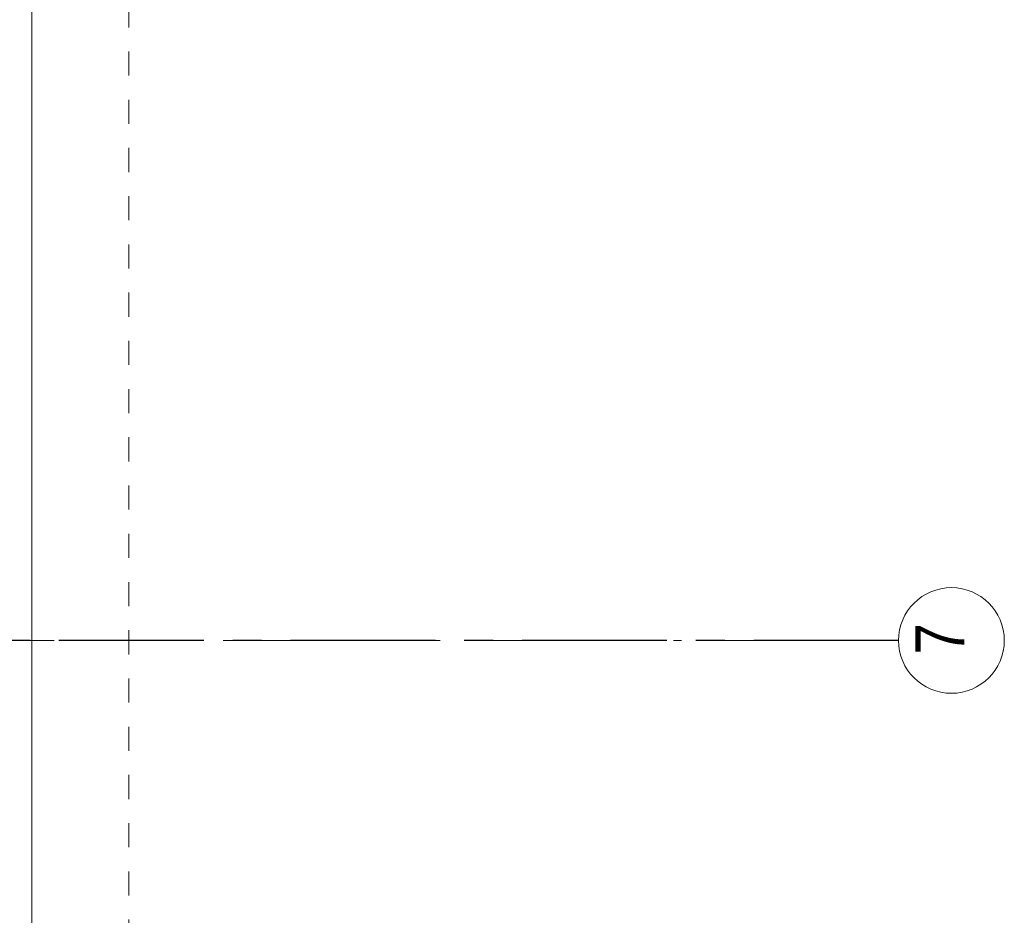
# Model space of a CAD drawing. Header units: millimetres. Extents: x -75976 to 232306, y 42824 to 140527.
# Tile 165 of 199: x 221405 to 224806, y 93430 to 96525. Entities that reach past the tile are written whole.
import ezdxf

# ---------------------------------------------------------------- set-up
doc = ezdxf.new("R2010")
doc.units = ezdxf.units.MM
doc.header["$LTSCALE"] = 400
for name, pattern in [('CENTER', [2, 1.25, -0.25, 0.25, -0.25]), ('STYLE_01', [0.416641, 0.208282, -0.208359]), ('STYLE_06', [1.041641, 0.625, -0.208282, 0.069427, -0.138931])]:
    doc.linetypes.add(name, pattern=pattern)
doc.layers.add('Buitenkozijnen', color=140, linetype='Continuous', lineweight=15)
doc.layers.add('None', color=7, linetype='Continuous', lineweight=9)
doc.layers.add('stramien', color=1, linetype='CENTER')
doc.styles.add('Arial Narrow', font='ARIALN.TTF', dxfattribs={"height": 222.25})

msp = doc.modelspace()

# ---------------------------------------------------------------- linework, layer by layer
at = {"layer": 'Buitenkozijnen', "color": 43, "linetype": 'Continuous', "lineweight": 9}
msp.add_line((221447.12763, 114204.3182), (221447.12763, 88955.0182), dxfattribs=at)
at = {"layer": 'None', "color": 140, "linetype": 'STYLE_01', "lineweight": 15}
msp.add_line((221781.85564, 127080.0182), (221781.85564, 81110.0182), dxfattribs=at)
at = {"layer": 'None', "color": 43, "linetype": 'STYLE_06', "lineweight": 9}
msp.add_line((224440.75564, 94380.0182), (205732.78564, 94380.0182), dxfattribs=at)
msp.add_line((224440.75564, 94380.0182), (205732.78564, 94380.0182), dxfattribs=at)
at = {"layer": 'None', "color": 43, "linetype": 'Continuous', "lineweight": 9}
msp.add_circle((224623.36206, 94380.0182), 182.60642, dxfattribs=at)
at = {"layer": 'stramien'}
msp.add_line((224440.75564, 94380.0182), (205732.78564, 94380.0182), dxfattribs=at)

# ---------------------------------------------------------------- texts
at = {"layer": 'None', "color": 43, "insert": (224498.47872, 94331.33487), "char_height": 169.33333, "attachment_point": 1, "rotation": 90, "style": 'Arial Narrow'}
msp.add_mtext('7', dxfattribs=at)

doc.saveas('drawing.dxf')
